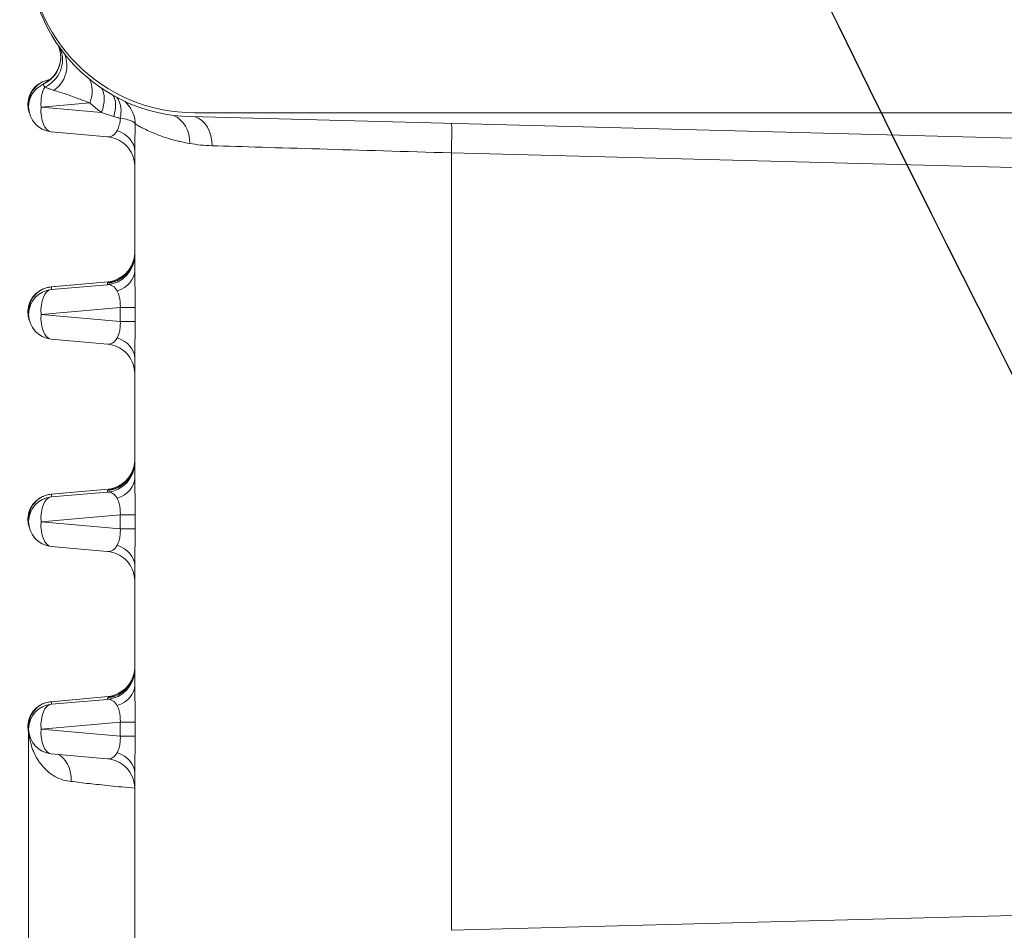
# Model space of a CAD drawing. Extents: x 0 to 796, y 0 to 496.
# Tile 98 of 222: x 108.79 to 109.9, y 408.81 to 409.83. Entities that reach past the tile are written whole.
import ezdxf

# ---------------------------------------------------------------- set-up
doc = ezdxf.new("R2010")
doc.units = 0
doc.header["$LTSCALE"] = 12
doc.header["$MEASUREMENT"] = 0
doc.layers.get('0').update_dxf_attribs({"linetype": 'CONTINUOUS'})
doc.layers.add('D', color=2, linetype='CONTINUOUS')
doc.layers.add('X', color=1, linetype='CONTINUOUS')
doc.styles.get("Standard").update_dxf_attribs({"font": 'SIMPLEX.SHX', "width": 0.875})
doc.dimstyles.get("Standard").update_dxf_attribs({"dimscale": 28, "dimtxt": 0.125, "dimasz": 0.125, "dimexe": 0.04375, "dimexo": 0.0625, "dimgap": 0.04375, "dimtad": 0, "dimtih": 1, "dimtoh": 1, "dimdec": 4, "dimzin": 12, "dimdsep": 46, "dimlunit": 5, "dimtxsty": 'Standard', "dimcen": 0, "dimclrd": 256, "dimclre": 256, "dimclrt": 256, "dimadec": 1, "dimazin": 3, "dimtfac": 0.875, "dimtdec": 4, "dimtofl": 0, "dimtmove": 0, "dimatfit": 2, "dimfxl": 1, "dimtolj": 1, "dimtzin": 12, "dimlwd": 13, "dimlwe": 13, "dimarcsym": 0})

# ---------------------------------------------------------------- blocks, each defined once
blk = doc.blocks.new('*D117')
at = {"layer": 'D', "lineweight": 13, "transparency": 16777216}
for p, q in [((180.9348, 421.44), (180.9348, 343.4783)), ((67.578, 410.8197), (67.578, 343.4783)), ((71.078, 344.7033), (115.7033, 344.7033)), ((177.4348, 344.7033), (132.8095, 344.7033))]:
    blk.add_line(p, q, dxfattribs=at)
at = {"layer": 'D', "transparency": 16777216}
for points in [[(71.078, 345.2866), (71.078, 344.1199), (67.578, 344.7033)], [(177.4348, 345.2866), (177.4348, 344.1199), (180.9348, 344.7033)]]:
    blk.add_solid(points, dxfattribs=at)
at = {"layer": 'D', "transparency": 16777216, "insert": (124.2564, 344.7033), "char_height": 3.5, "attachment_point": 5}
blk.add_mtext('\\A1;113{\\H0.875x;\\S1/2;}{}{\\C2;%%p1}', dxfattribs=at)
blk = doc.blocks.new('*D118')
at = {"layer": 'D', "lineweight": 13, "transparency": 16777216}
for p, q in [((102.5023, 421.927), (102.5023, 356.4648)), ((174.5469, 421.927), (174.5469, 356.4648)), ((106.0023, 357.6898), (134.8205, 357.6898)), ((171.0469, 357.6898), (142.2288, 357.6898))]:
    blk.add_line(p, q, dxfattribs=at)
at = {"layer": 'D', "transparency": 16777216}
for points in [[(106.0023, 358.2731), (106.0023, 357.1065), (102.5023, 357.6898)], [(171.0469, 358.2731), (171.0469, 357.1065), (174.5469, 357.6898)]]:
    blk.add_solid(points, dxfattribs=at)
at = {"layer": 'D', "transparency": 16777216, "insert": (138.5246, 357.6898), "char_height": 3.5, "attachment_point": 5}
blk.add_mtext('\\A1;72', dxfattribs=at)
blk = doc.blocks.new('GASTRAIN TOP')
at = {"layer": 'X', "lineweight": 0}
for p, q in [((-58.8286, 367.8022), (-58.8286, 367.8029)), ((-58.8451, 367.7796), (-58.8451, 367.7767)), ((-58.8311, 367.7766), (-58.7762, 367.7814)), ((-58.763, 367.7706), (-58.8311, 367.7766)), ((-56.9766, 367.7217), (-58.6632, 367.7658)), ((-55.5536, 367.7702), (-58.6583, 367.7702)), ((-58.8196, 367.7488), (-58.7562, 367.7432)), ((-58.7255, 367.727), (-58.7255, 367.5924)), ((-58.3689, 367.725), (-56.9733, 367.6884)), ((-58.3689, 367.725), (-58.3689, 366.8493)), ((-58.8196, 367.574), (-58.7555, 367.5796)), ((-58.8195, 367.574), (-58.7555, 367.5797)), ((-58.7562, 367.5765), (-58.8195, 367.571)), ((-58.7562, 367.5765), (-58.7562, 367.5784)), ((-58.8195, 367.574), (-58.8195, 367.571)), ((-58.8451, 367.546), (-58.8451, 367.5431)), ((-58.8311, 367.5431), (-58.7419, 367.5508)), ((-58.7419, 367.5352), (-58.8311, 367.5431)), ((-58.7419, 367.5508), (-58.7419, 367.5352)), ((-58.7251, 367.5507), (-58.7251, 367.5351)), ((-58.8196, 367.5152), (-58.7562, 367.5096)), ((-58.7255, 367.4935), (-58.7255, 367.3589)), ((-58.8196, 367.3404), (-58.7555, 367.3461)), ((-58.8195, 367.3404), (-58.7555, 367.3461)), ((-58.7562, 367.3429), (-58.8195, 367.3375)), ((-58.7562, 367.3429), (-58.7562, 367.3448)), ((-58.8195, 367.3404), (-58.8195, 367.3375)), ((-58.8451, 367.3125), (-58.8451, 367.3096)), ((-58.8311, 367.3095), (-58.7419, 367.3172)), ((-58.7419, 367.3016), (-58.8311, 367.3095)), ((-58.7419, 367.3172), (-58.7419, 367.3016)), ((-58.7251, 367.3171), (-58.7251, 367.3015)), ((-58.8196, 367.2816), (-58.7562, 367.276)), ((-58.7255, 367.2599), (-58.7255, 367.1253)), ((-58.8196, 367.1068), (-58.7555, 367.1125)), ((-58.8195, 367.1068), (-58.7555, 367.1125)), ((-58.7562, 367.1094), (-58.7562, 367.1112)), ((-58.7562, 367.1094), (-58.8195, 367.1039)), ((-58.8195, 367.1039), (-58.8195, 367.1068)), ((-58.8451, 367.0789), (-58.8451, 367.076)), ((-58.8311, 367.0759), (-58.7419, 367.0836)), ((-58.7419, 367.0836), (-58.7419, 367.068)), ((-58.7251, 367.0836), (-58.7251, 367.068)), ((-58.8451, 366.7664), (-58.8451, 367.076)), ((-58.7419, 367.068), (-58.8311, 367.0759)), ((-58.8196, 367.0481), (-58.7562, 367.0425)), ((-58.7255, 367.0263), (-58.7255, 366.8397)), ((-57.1536, 366.881), (-58.3689, 366.8493))]:
    blk.add_line(p, q, dxfattribs=at)
for centre in [(-58.8171, 367.7767), (-58.8171, 367.5431), (-58.8171, 367.3096), (-58.8171, 367.076)]:
    blk.add_arc(centre, 0.028, 180, 264.9313, dxfattribs=at)
at = {"layer": 'X', "lineweight": 0, "extrusion": (-2.34588e-16, 3.6396e-27, -1)}
blk.add_ellipse((-58.6583, 367.957), major_axis=(-0.1869, 0), ratio=0.999998, start_param=-1.570796, end_param=0, dxfattribs=at)
at = {"layer": 'X', "lineweight": 0, "extrusion": (-2.34587e-16, 4.84099e-20, -1)}
blk.add_ellipse((-58.6583, 367.9526), major_axis=(-0.1869, 0), ratio=0.999998, start_param=-1.544616, end_param=0.000037, dxfattribs=at)
at = {"layer": 'X', "lineweight": 0, "extrusion": (-2.3467e-16, 1.80467e-19, -1)}
blk.add_ellipse((-58.8425, 367.8329), major_axis=(0.0336, 0), ratio=0.999998, start_param=-0.377346, end_param=1.146437, dxfattribs=at)
at = {"layer": 'X', "lineweight": 0, "extrusion": (-2.34576e-16, -7.40984e-20, -1)}
blk.add_ellipse((-58.8405, 367.8299), major_axis=(0.0336, 0), ratio=0.999998, start_param=-0.393609, end_param=1.156479, dxfattribs=at)
at = {"layer": 'X', "lineweight": 0, "extrusion": (-2.34588e-16, -3.88613e-23, -1)}
blk.add_ellipse((-58.8171, 367.7767), major_axis=(-0.028, 0), ratio=0.999998, start_param=0, end_param=1.146448, dxfattribs=at)
at = {"layer": 'X', "lineweight": 0}
for centre, major_axis, ratio, start_param, end_param in [((-58.8171, 367.7767), (0.0024, -0.0279), 0.498728, -2.542042, -1.611984), ((-58.7683, 367.7628), (0.015, 0.0301), 0.493101, -1.22713, -0.280264), ((-58.8171, 367.7767), (-0.0025, -0.0279), 0.498412, -1.524801, 0), ((-58.7592, 367.727), (0.0336, 0), 0.7512, 0.000138, 1.149938), ((-58.3593, 367.7255), (0.3662, -0.0105), 0.002091, -2.437412, -1.596917), ((-58.7592, 367.6119), (0.0336, 0), 0.999998, -1.48353, 0), ((-58.7592, 367.6131), (0.0336, 0), 0.999998, -1.105254, -0.279152), ((-58.7592, 367.5924), (0.0336, 0), 0.748431, -1.149936, 0.000004), ((-58.8171, 367.5431), (-0.0024, 0.0279), 0.498728, 0.002405, 1.529609), ((-58.8171, 367.5431), (-0.0025, -0.0279), 0.498412, -1.524801, 0), ((-58.7592, 367.4935), (0.0336, 0), 0.751199, 0.000157, 1.149938), ((-58.7592, 367.3783), (0.0336, 0), 0.999998, -1.48353, 0), ((-58.7592, 367.3795), (0.0336, 0), 0.999998, -1.105254, -0.279152), ((-58.7592, 367.3589), (0.0336, 0), 0.748431, -1.149936, 0.000004), ((-58.8171, 367.3096), (-0.0024, 0.0279), 0.498728, 0.002405, 1.529609), ((-58.8171, 367.3096), (-0.0025, -0.0279), 0.498412, -1.524801, 0), ((-58.7592, 367.2599), (0.0336, 0), 0.751199, 0.000157, 1.149938), ((-58.7592, 367.1447), (0.0336, 0), 0.999998, -1.48353, 0), ((-58.7592, 367.146), (0.0336, 0), 0.999998, -1.105254, -0.279152), ((-58.7592, 367.1253), (0.0336, 0), 0.748431, -1.149936, 0.000004), ((-58.8171, 367.076), (-0.0024, 0.0279), 0.498728, 0.002405, 1.529609), ((-58.7587, 367.0836), (0.0336, 0), 0.002092, 0.049283, 1.047198), ((-58.8171, 367.076), (-0.0025, -0.0279), 0.498412, -1.524801, 0), ((-58.7587, 367.068), (0.0336, 0), 0.002092, 0.049283, 1.047198), ((-58.7592, 367.0263), (0.0336, 0), 0.751199, 0.000157, 1.149938)]:
    blk.add_ellipse(centre, major_axis=major_axis, ratio=ratio, start_param=start_param, end_param=end_param, dxfattribs=at)
at = {"layer": 'X', "lineweight": 0, "extrusion": (-2.52084e-16, 3.58659e-18, -1)}
blk.add_ellipse((-58.8013, 367.7862), major_axis=(0.019, 0.0277), ratio=0.733567, start_param=0.314271, end_param=1.261303, dxfattribs=at)
at = {"layer": 'X', "lineweight": 0, "extrusion": (-2.66658e-16, 1.97e-17, -1)}
blk.add_ellipse((-58.7842, 367.773), major_axis=(0.0171, 0.029), ratio=0.597381, start_param=0.290194, end_param=1.307856, dxfattribs=at)
at = {"layer": 'X', "lineweight": 0, "extrusion": (-2.6549e-16, -3.01182e-18, -1)}
blk.add_ellipse((-58.6913, 367.7355), major_axis=(0.001, 0.0336), ratio=0.829561, start_param=0.309804, end_param=1.545313, dxfattribs=at)
at = {"layer": 'X', "lineweight": 0, "extrusion": (-2.79321e-16, -7.48781e-19, -1)}
blk.add_ellipse((-58.664, 367.7329), major_axis=(0.001, 0.0336), ratio=0.761061, start_param=0.203819, end_param=1.547606, dxfattribs=at)
at = {"layer": 'X', "lineweight": 0, "extrusion": (0, 0, -1)}
blk.add_ellipse((-58.3698, 367.7249), major_axis=(0.0009, 0.0336), ratio=0.026113, start_param=0.157171, end_param=1.568017, dxfattribs=at)
at = {"layer": 'X', "lineweight": 0, "extrusion": (-4.0915e-16, -8.30042e-21, -1)}
blk.add_ellipse((-58.7592, 367.7716), major_axis=(0.0057, -0.0283), ratio=0.565584, start_param=-0.603124, end_param=0.165261, dxfattribs=at)
at = {"layer": 'X', "lineweight": 0, "extrusion": (-2.34587e-16, -3.10483e-20, -1)}
for centre in [(-58.7592, 367.61), (-58.7592, 367.1429)]:
    blk.add_ellipse(centre, major_axis=(0.0336, 0), ratio=0.999998, start_param=0.018763, end_param=1.48353, dxfattribs=at)
at = {"layer": 'X', "lineweight": 0, "extrusion": (-4.08964e-16, -4.19954e-20, -1)}
blk.add_ellipse((-58.7592, 367.5481), major_axis=(-0.0056, -0.0283), ratio=0.567384, start_param=-3.30092, end_param=-2.530383, dxfattribs=at)
at = {"layer": 'X', "lineweight": 0, "extrusion": (-2.34588e-16, -3.41748e-24, -1)}
blk.add_ellipse((-58.8171, 367.5431), major_axis=(-0.028, 0), ratio=0.999998, start_param=0, end_param=1.48353, dxfattribs=at)
at = {"layer": 'X', "lineweight": 0, "extrusion": (-2.30244e-16, 6.606e-15, -1)}
for centre in [(-58.7587, 367.5507), (-58.7587, 367.5351), (-58.7587, 367.3171), (-58.7587, 367.3015)]:
    blk.add_ellipse(centre, major_axis=(0.0336, 0), ratio=0.002092, start_param=-1.047198, end_param=-0.049283, dxfattribs=at)
at = {"layer": 'X', "lineweight": 0, "extrusion": (-4.0915e-16, -8.30051e-21, -1)}
blk.add_ellipse((-58.7592, 367.538), major_axis=(0.0057, -0.0283), ratio=0.565584, start_param=-0.603124, end_param=0.165261, dxfattribs=at)
at = {"layer": 'X', "lineweight": 0, "extrusion": (-2.34587e-16, -3.10482e-20, -1)}
blk.add_ellipse((-58.7592, 367.3764), major_axis=(0.0336, 0), ratio=0.999998, start_param=0.018763, end_param=1.48353, dxfattribs=at)
at = {"layer": 'X', "lineweight": 0, "extrusion": (-4.08964e-16, -4.19956e-20, -1)}
blk.add_ellipse((-58.7592, 367.3145), major_axis=(-0.0056, -0.0283), ratio=0.567384, start_param=-3.30092, end_param=-2.530383, dxfattribs=at)
at = {"layer": 'X', "lineweight": 0, "extrusion": (-2.34588e-16, -3.60763e-24, -1)}
blk.add_ellipse((-58.8171, 367.3096), major_axis=(-0.028, 0), ratio=0.999998, start_param=0, end_param=1.48353, dxfattribs=at)
at = {"layer": 'X', "lineweight": 0, "extrusion": (-4.0915e-16, -8.30059e-21, -1)}
blk.add_ellipse((-58.7592, 367.3044), major_axis=(0.0057, -0.0283), ratio=0.565584, start_param=-0.603124, end_param=0.165261, dxfattribs=at)
at = {"layer": 'X', "lineweight": 0, "extrusion": (-2.34588e-16, -4.15879e-23, -1)}
blk.add_ellipse((-58.8171, 367.076), major_axis=(-0.028, 0), ratio=0.999998, start_param=0, end_param=1.48353, dxfattribs=at)
at = {"layer": 'X', "lineweight": 0, "extrusion": (-4.08964e-16, -4.19955e-20, -1)}
blk.add_ellipse((-58.7592, 367.081), major_axis=(-0.0056, -0.0283), ratio=0.567384, start_param=-3.30092, end_param=-2.530383, dxfattribs=at)
at = {"layer": 'X', "lineweight": 0, "extrusion": (-4.0915e-16, -8.30148e-21, -1)}
blk.add_ellipse((-58.7592, 367.0708), major_axis=(0.0057, -0.0283), ratio=0.565584, start_param=-0.603124, end_param=0.165261, dxfattribs=at)
at = {"layer": 'X', "lineweight": 0}
for points, knots in [([(-58.8286, 367.8029), (-58.8201, 367.8068), (-58.8129, 367.8148), (-58.8102, 367.8242), (-58.8093, 367.8271), (-58.8089, 367.8302), (-58.8089, 367.8332)], [0, 0, 0, 0, 0.5001167, 0.5001167, 0.5001167, 0.6561197, 0.6561197, 0.6561197, 0.6561197]), ([(-58.805, 367.837), (-58.8024, 367.8311), (-58.8014, 367.8243), (-58.8024, 367.8179), (-58.8038, 367.8088), (-58.8093, 367.8003), (-58.8166, 367.7953)], [0.1317196, 0.1317196, 0.1317196, 0.1317196, 0.4920503, 0.4920503, 0.4920503, 1, 1, 1, 1]), ([(-58.8444, 367.7703), (-58.8448, 367.7716), (-58.8452, 367.7729), (-58.846, 367.777), (-58.8461, 367.78), (-58.8454, 367.7857), (-58.8446, 367.7885), (-58.8421, 367.7938), (-58.8404, 367.7963), (-58.8364, 367.8006), (-58.834, 367.8025), (-58.8287, 367.8054), (-58.8257, 367.8065), (-58.8223, 367.8072), (-58.8219, 367.8072), (-58.8215, 367.8073)], [0.03239852, 0.03239852, 0.03239852, 0.03239852, 0.03637109, 0.03637109, 0.04507144, 0.04507144, 0.05372005, 0.05372005, 0.06248057, 0.06248057, 0.07147377, 0.07147377, 0.08073889, 0.08073889, 0.08196524, 0.08196524, 0.08196524, 0.08196524]), ([(-58.8215, 367.8073), (-58.8247, 367.8068), (-58.8314, 367.8044), (-58.8392, 367.7978), (-58.8441, 367.789), (-58.8451, 367.7828), (-58.8451, 367.7798), (-58.8451, 367.7796)], [0.0151634, 0.0151634, 0.0151634, 0.0151634, 0.0909091, 0.1818182, 0.2727273, 0.3636364, 0.3697165, 0.3697165, 0.3697165, 0.3697165]), ([(-58.8286, 367.8022), (-58.8286, 367.8022), (-58.8286, 367.8022), (-58.8286, 367.8021), (-58.8285, 367.802), (-58.8285, 367.802), (-58.8285, 367.8019), (-58.8284, 367.8017), (-58.8282, 367.8014), (-58.828, 367.8011), (-58.828, 367.801), (-58.8279, 367.8009), (-58.8279, 367.8009), (-58.8276, 367.8004), (-58.8273, 367.7998), (-58.8269, 367.7991)], [0, 0, 0, 0, 0.2167861, 0.2167861, 0.2167861, 0.3333317, 0.3333317, 0.3333317, 0.6180801, 0.6180801, 0.6180801, 0.6666634, 0.6666634, 0.6666634, 0.9999951, 0.9999951, 0.9999951, 0.9999951]), ([(-58.8166, 367.7953), (-58.8179, 367.7957), (-58.8191, 367.7962), (-58.8203, 367.7966), (-58.8215, 367.7971), (-58.8227, 367.7975), (-58.8238, 367.7979), (-58.8249, 367.7983), (-58.8259, 367.7987), (-58.8269, 367.7991)], [0, 0, 0, 0, 0.3333333, 0.3333333, 0.3333333, 0.6666667, 0.6666667, 0.6666667, 1, 1, 1, 1]), ([(-58.8166, 367.7953), (-58.8144, 367.7947), (-58.8121, 367.794), (-58.8078, 367.7927), (-58.8057, 367.792), (-58.8017, 367.7907), (-58.7998, 367.79), (-58.7958, 367.7885), (-58.7938, 367.7878), (-58.7898, 367.7863), (-58.7877, 367.7855), (-58.7833, 367.7839), (-58.781, 367.783), (-58.7778, 367.7819), (-58.777, 367.7817), (-58.7762, 367.7814)], [0, 0, 0, 0, 0.1777668, 0.1777668, 0.3367421, 0.3367421, 0.4861583, 0.4861583, 0.6335133, 0.6335133, 0.7839727, 0.7839727, 0.9431933, 0.9431933, 1, 1, 1, 1]), ([(-58.7457, 367.7875), (-58.7451, 367.7867), (-58.7445, 367.7859), (-58.744, 367.7849), (-58.7425, 367.7823), (-58.7416, 367.7791), (-58.7412, 367.7756), (-58.7408, 367.772), (-58.7411, 367.768), (-58.7418, 367.7641)], [0.2173937, 0.2173937, 0.2173937, 0.2173937, 0.3333333, 0.3333333, 0.3333333, 0.6666667, 0.6666667, 0.6666667, 1, 1, 1, 1]), ([(-58.7762, 367.7814), (-58.7744, 367.7797), (-58.7726, 367.7781), (-58.7707, 367.7766), (-58.7688, 367.7749), (-58.7668, 367.7734), (-58.7647, 367.7718), (-58.7642, 367.7714), (-58.7636, 367.771), (-58.763, 367.7706)], [0, 0, 0, 0, 0.42511, 0.42511, 0.42511, 0.875259, 0.875259, 0.875259, 1, 1, 1, 1]), ([(-58.7368, 367.7831), (-58.7304, 367.7771), (-58.7258, 367.7684), (-58.7252, 367.7599), (-58.7252, 367.7591), (-58.7251, 367.7583), (-58.7251, 367.7576)], [0.2198953, 0.2198953, 0.2198953, 0.2198953, 0.9336611, 0.9336611, 0.9336611, 1, 1, 1, 1]), ([(-58.763, 367.7706), (-58.7616, 367.7701), (-58.7602, 367.7696), (-58.7572, 367.7685), (-58.7557, 367.768), (-58.7525, 367.767), (-58.7509, 367.7665), (-58.7492, 367.766)], [0, 0, 0, 0, 0.316503, 0.316503, 0.650128, 0.650128, 1, 1, 1, 1]), ([(-58.7418, 367.7641), (-58.7419, 367.7615), (-58.7423, 367.759), (-58.7429, 367.7568), (-58.7434, 367.7547), (-58.7441, 367.7528), (-58.7448, 367.7513), (-58.745, 367.7509), (-58.7452, 367.7505), (-58.7454, 367.7501)], [0, 0, 0, 0, 0.446284, 0.446284, 0.446284, 0.883944, 0.883944, 0.883944, 1, 1, 1, 1]), ([(-58.7418, 367.7641), (-58.7386, 367.7636), (-58.7357, 367.763), (-58.7332, 367.7623), (-58.7308, 367.7616), (-58.7288, 367.7608), (-58.7275, 367.76), (-58.7261, 367.7592), (-58.7253, 367.7583), (-58.7251, 367.7576)], [0, 0, 0, 0, 0.333333, 0.333333, 0.333333, 0.666667, 0.666667, 0.666667, 1, 1, 1, 1]), ([(-58.7251, 367.7576), (-58.7252, 367.7538), (-58.7252, 367.7502), (-58.7253, 367.7431), (-58.7254, 367.7396), (-58.7255, 367.7331), (-58.7255, 367.73), (-58.7255, 367.727)], [0, 0, 0, 0, 0.333333, 0.333333, 0.666667, 0.666667, 1, 1, 1, 1]), ([(-58.7251, 367.7576), (-58.7248, 367.7573), (-58.7242, 367.757), (-58.7224, 367.756), (-58.7213, 367.7553), (-58.7184, 367.7538), (-58.7167, 367.7529), (-58.7126, 367.7509), (-58.7103, 367.7498), (-58.705, 367.7475), (-58.7021, 367.7462), (-58.6956, 367.7438), (-58.6921, 367.7426), (-58.6846, 367.7402), (-58.6806, 367.7391), (-58.6761, 367.7381), (-58.6759, 367.738), (-58.6717, 367.7371), (-58.6677, 367.7362), (-58.6634, 367.7355)], [0, 0, 0, 0, 0.118598, 0.118598, 0.239286, 0.239286, 0.362872, 0.362872, 0.489882, 0.489882, 0.619206, 0.619206, 0.748613, 0.748613, 0.876149, 0.876149, 0.884166, 0.884166, 1, 1, 1, 1]), ([(-58.7255, 367.7097), (-58.7255, 367.7097), (-58.7255, 367.7097), (-58.7255, 367.7097), (-58.7255, 367.7097), (-58.7255, 367.7098), (-58.7255, 367.7098), (-58.7255, 367.7098), (-58.7255, 367.7098), (-58.7255, 367.7099), (-58.7255, 367.7099), (-58.7255, 367.71), (-58.7255, 367.71), (-58.7255, 367.7104), (-58.7256, 367.7106), (-58.7256, 367.7111), (-58.7256, 367.7114), (-58.7256, 367.7124), (-58.7257, 367.7132), (-58.7261, 367.7162), (-58.7266, 367.7185), (-58.7286, 367.724), (-58.7303, 367.7273), (-58.7347, 367.733), (-58.7374, 367.7355), (-58.7433, 367.7395), (-58.7466, 367.7411), (-58.7521, 367.7426), (-58.7541, 367.743), (-58.7562, 367.7432)], [0.00106512, 0.00106512, 0.00106512, 0.00106512, 0.00190813, 0.00190813, 0.00226603, 0.00226603, 0.00253561, 0.00253561, 0.00263142, 0.00263142, 0.0027276, 0.0027276, 0.00292316, 0.00292316, 0.00370048, 0.00370048, 0.00446362, 0.00446362, 0.00675397, 0.00675397, 0.01365725, 0.01365725, 0.0244822, 0.0244822, 0.03519525, 0.03519525, 0.04591232, 0.04591232, 0.05217086, 0.05217086, 0.05217086, 0.05217086]), ([(-58.7551, 367.5785), (-58.7551, 367.5785), (-58.7551, 367.5785), (-58.7545, 367.5786), (-58.7543, 367.5786), (-58.7539, 367.5787), (-58.7537, 367.5787), (-58.753, 367.5788), (-58.7524, 367.5789), (-58.7513, 367.5792), (-58.7508, 367.5793), (-58.7491, 367.5798), (-58.7479, 367.5802), (-58.7445, 367.5815), (-58.7422, 367.5827), (-58.7373, 367.5861), (-58.7347, 367.5886), (-58.7304, 367.5941), (-58.7286, 367.5974), (-58.7262, 367.6041), (-58.7256, 367.6078), (-58.7255, 367.6114)], [0.15834582, 0.15834582, 0.15834582, 0.15834582, 0.16278542, 0.16278542, 0.16422886, 0.16422886, 0.16511263, 0.16511263, 0.16690429, 0.16690429, 0.16866359, 0.16866359, 0.17226794, 0.17226794, 0.1798088, 0.1798088, 0.19027477, 0.19027477, 0.20098807, 0.20098807, 0.21181357, 0.21181357, 0.21181357, 0.21181357]), ([(-58.7441, 367.5831), (-58.744, 367.5831), (-58.7439, 367.5832), (-58.7438, 367.5832), (-58.7427, 367.5838), (-58.7417, 367.5844), (-58.7407, 367.585), (-58.7401, 367.5854), (-58.7395, 367.5858), (-58.739, 367.5862), (-58.7386, 367.5865), (-58.7382, 367.5869), (-58.7378, 367.5872), (-58.7368, 367.588), (-58.7359, 367.5888), (-58.735, 367.5897), (-58.7349, 367.5899), (-58.7347, 367.59), (-58.7346, 367.5902), (-58.7339, 367.591), (-58.7332, 367.5918), (-58.7326, 367.5926), (-58.732, 367.5933), (-58.7315, 367.5941), (-58.731, 367.5949), (-58.7307, 367.5952), (-58.7305, 367.5955), (-58.7303, 367.5959), (-58.7296, 367.5971), (-58.729, 367.5983), (-58.7284, 367.5996), (-58.7283, 367.5998), (-58.7282, 367.6), (-58.7281, 367.6002), (-58.7277, 367.6013), (-58.7273, 367.6025), (-58.7269, 367.6037), (-58.7267, 367.6045), (-58.7264, 367.6054), (-58.7262, 367.6063), (-58.7261, 367.607), (-58.726, 367.6076), (-58.7259, 367.6082), (-58.7257, 367.6098), (-58.7255, 367.6115), (-58.7255, 367.6132)], [0.0000175, 0.0000175, 0.0000175, 0.0000175, 0.0094009, 0.0094009, 0.0094009, 0.1076514, 0.1076514, 0.1076514, 0.1666667, 0.1666667, 0.1666667, 0.2098816, 0.2098816, 0.2098816, 0.3147742, 0.3147742, 0.3147742, 0.3333333, 0.3333333, 0.3333333, 0.4225317, 0.4225317, 0.4225317, 0.5, 0.5, 0.5, 0.5332993, 0.5332993, 0.5332993, 0.6467313, 0.6467313, 0.6467313, 0.6666667, 0.6666667, 0.6666667, 0.7627282, 0.7627282, 0.7627282, 0.8333333, 0.8333333, 0.8333333, 0.8806035, 0.8806035, 0.8806035, 1, 1, 1, 1]), ([(-58.7255, 367.5924), (-58.7255, 367.5885), (-58.7255, 367.5844), (-58.7254, 367.58), (-58.7253, 367.5755), (-58.7252, 367.5707), (-58.7252, 367.5658), (-58.7251, 367.5609), (-58.7251, 367.5559), (-58.7251, 367.5507)], [0, 0, 0, 0, 0.333333, 0.333333, 0.333333, 0.666667, 0.666667, 0.666667, 1, 1, 1, 1]), ([(-58.8444, 367.5367), (-58.8448, 367.538), (-58.8452, 367.5393), (-58.846, 367.5434), (-58.8461, 367.5464), (-58.8454, 367.5521), (-58.8446, 367.555), (-58.8421, 367.5602), (-58.8404, 367.5627), (-58.8364, 367.567), (-58.834, 367.5689), (-58.8287, 367.5718), (-58.8257, 367.5729), (-58.8217, 367.5737), (-58.8206, 367.5739), (-58.8196, 367.574)], [0.03239851, 0.03239851, 0.03239851, 0.03239851, 0.0363711, 0.0363711, 0.04507144, 0.04507144, 0.05372005, 0.05372005, 0.06248058, 0.06248058, 0.07147377, 0.07147377, 0.08073889, 0.08073889, 0.08388406, 0.08388406, 0.08388406, 0.08388406]), ([(-58.8195, 367.574), (-58.8235, 367.5736), (-58.831, 367.5712), (-58.8392, 367.5642), (-58.8441, 367.5555), (-58.8451, 367.5492), (-58.8451, 367.5462), (-58.8451, 367.546)], [0, 0, 0, 0, 0.0909091, 0.1818182, 0.2727273, 0.3636364, 0.3697148, 0.3697148, 0.3697148, 0.3697148]), ([(-58.7454, 367.5694), (-58.7452, 367.5689), (-58.7449, 367.5684), (-58.7446, 367.5677), (-58.7442, 367.5669), (-58.7438, 367.5659), (-58.7435, 367.5649), (-58.7432, 367.564), (-58.7429, 367.5631), (-58.7427, 367.5621), (-58.7425, 367.5612), (-58.7423, 367.5603), (-58.7422, 367.5593), (-58.742, 367.5585), (-58.7419, 367.5576), (-58.7419, 367.5566), (-58.7418, 367.5557), (-58.7418, 367.5548), (-58.7418, 367.5539), (-58.7417, 367.553), (-58.7418, 367.5521), (-58.7418, 367.5512), (-58.7418, 367.551), (-58.7419, 367.5509), (-58.7419, 367.5508)], [0, 0, 0, 0, 0.1326175, 0.1326175, 0.1326175, 0.3152592, 0.3152592, 0.3152592, 0.4705116, 0.4705116, 0.4705116, 0.6076567, 0.6076567, 0.6076567, 0.7339474, 0.7339474, 0.7339474, 0.8559037, 0.8559037, 0.8559037, 0.9809597, 0.9809597, 0.9809597, 1, 1, 1, 1]), ([(-58.7419, 367.5352), (-58.7419, 367.535), (-58.7418, 367.5349), (-58.7418, 367.5348), (-58.7418, 367.5336), (-58.7417, 367.5324), (-58.7418, 367.5313), (-58.7418, 367.5301), (-58.7419, 367.529), (-58.742, 367.528), (-58.7421, 367.5269), (-58.7423, 367.5259), (-58.7425, 367.5249), (-58.7427, 367.5239), (-58.7429, 367.5229), (-58.7432, 367.5221), (-58.7435, 367.5211), (-58.7438, 367.5203), (-58.7441, 367.5195), (-58.7444, 367.5186), (-58.7448, 367.5178), (-58.7451, 367.5171), (-58.7452, 367.5169), (-58.7453, 367.5167), (-58.7454, 367.5165)], [0, 0, 0, 0, 0.018085, 0.018085, 0.018085, 0.176844, 0.176844, 0.176844, 0.328172, 0.328172, 0.328172, 0.476621, 0.476621, 0.476621, 0.626316, 0.626316, 0.626316, 0.781923, 0.781923, 0.781923, 0.953788, 0.953788, 0.953788, 1, 1, 1, 1]), ([(-58.7251, 367.5351), (-58.7251, 367.5348), (-58.7251, 367.5345), (-58.7251, 367.5316), (-58.7251, 367.5291), (-58.7251, 367.5243), (-58.7252, 367.5222), (-58.7252, 367.5197), (-58.7252, 367.5195), (-58.7252, 367.5169), (-58.7253, 367.5146), (-58.7253, 367.5102), (-58.7254, 367.5081), (-58.7254, 367.504), (-58.7255, 367.5021), (-58.7255, 367.4983), (-58.7255, 367.4965), (-58.7255, 367.4943), (-58.7255, 367.4939), (-58.7255, 367.4935)], [0, 0, 0, 0, 0.018494, 0.018494, 0.186373, 0.186373, 0.333333, 0.333333, 0.350286, 0.350286, 0.508303, 0.508303, 0.661941, 0.661941, 0.81265, 0.81265, 0.963038, 0.963038, 1, 1, 1, 1]), ([(-58.7255, 367.4761), (-58.7255, 367.4761), (-58.7255, 367.4761), (-58.7255, 367.4762), (-58.7255, 367.4762), (-58.7255, 367.4762), (-58.7255, 367.4762), (-58.7255, 367.4763), (-58.7255, 367.4763), (-58.7255, 367.4763), (-58.7255, 367.4763), (-58.7255, 367.4764), (-58.7255, 367.4765), (-58.7255, 367.4768), (-58.7256, 367.477), (-58.7256, 367.4776), (-58.7256, 367.4778), (-58.7256, 367.4788), (-58.7257, 367.4796), (-58.7261, 367.4826), (-58.7266, 367.4849), (-58.7286, 367.4905), (-58.7303, 367.4937), (-58.7347, 367.4994), (-58.7374, 367.5019), (-58.7433, 367.5059), (-58.7466, 367.5075), (-58.7521, 367.509), (-58.7541, 367.5094), (-58.7562, 367.5096)], [0.00106512, 0.00106512, 0.00106512, 0.00106512, 0.00190813, 0.00190813, 0.00226603, 0.00226603, 0.00253561, 0.00253561, 0.00263142, 0.00263142, 0.0027276, 0.0027276, 0.00292316, 0.00292316, 0.00370049, 0.00370049, 0.00446362, 0.00446362, 0.00675397, 0.00675397, 0.01365725, 0.01365725, 0.0244822, 0.0244822, 0.03519526, 0.03519526, 0.04591233, 0.04591233, 0.05217086, 0.05217086, 0.05217086, 0.05217086]), ([(-58.7551, 367.3449), (-58.7551, 367.3449), (-58.7551, 367.3449), (-58.7545, 367.345), (-58.7543, 367.345), (-58.7539, 367.3451), (-58.7537, 367.3451), (-58.753, 367.3452), (-58.7524, 367.3453), (-58.7513, 367.3456), (-58.7508, 367.3457), (-58.7491, 367.3462), (-58.7479, 367.3466), (-58.7445, 367.3479), (-58.7422, 367.3491), (-58.7373, 367.3525), (-58.7347, 367.355), (-58.7304, 367.3606), (-58.7286, 367.3638), (-58.7262, 367.3706), (-58.7256, 367.3742), (-58.7255, 367.3778)], [0.15834582, 0.15834582, 0.15834582, 0.15834582, 0.16278542, 0.16278542, 0.16422886, 0.16422886, 0.16511263, 0.16511263, 0.16690429, 0.16690429, 0.16866359, 0.16866359, 0.17226794, 0.17226794, 0.1798088, 0.1798088, 0.19027477, 0.19027477, 0.20098807, 0.20098807, 0.21181357, 0.21181357, 0.21181357, 0.21181357]), ([(-58.7441, 367.3495), (-58.744, 367.3495), (-58.7439, 367.3496), (-58.7438, 367.3496), (-58.7427, 367.3502), (-58.7417, 367.3508), (-58.7407, 367.3514), (-58.7401, 367.3518), (-58.7395, 367.3522), (-58.739, 367.3527), (-58.7386, 367.353), (-58.7382, 367.3533), (-58.7378, 367.3536), (-58.7368, 367.3544), (-58.7359, 367.3553), (-58.735, 367.3561), (-58.7349, 367.3563), (-58.7347, 367.3565), (-58.7346, 367.3566), (-58.7339, 367.3574), (-58.7332, 367.3582), (-58.7326, 367.359), (-58.732, 367.3598), (-58.7315, 367.3605), (-58.731, 367.3613), (-58.7307, 367.3616), (-58.7305, 367.362), (-58.7303, 367.3623), (-58.7296, 367.3635), (-58.729, 367.3647), (-58.7284, 367.366), (-58.7283, 367.3662), (-58.7282, 367.3664), (-58.7281, 367.3667), (-58.7277, 367.3678), (-58.7273, 367.3689), (-58.7269, 367.3701), (-58.7267, 367.371), (-58.7264, 367.3719), (-58.7262, 367.3728), (-58.7261, 367.3734), (-58.726, 367.374), (-58.7259, 367.3747), (-58.7257, 367.3763), (-58.7255, 367.3779), (-58.7255, 367.3797)], [0.0000175, 0.0000175, 0.0000175, 0.0000175, 0.0094009, 0.0094009, 0.0094009, 0.1076514, 0.1076514, 0.1076514, 0.1666667, 0.1666667, 0.1666667, 0.2098816, 0.2098816, 0.2098816, 0.3147742, 0.3147742, 0.3147742, 0.3333333, 0.3333333, 0.3333333, 0.4225317, 0.4225317, 0.4225317, 0.5, 0.5, 0.5, 0.5332993, 0.5332993, 0.5332993, 0.6467313, 0.6467313, 0.6467313, 0.6666667, 0.6666667, 0.6666667, 0.7627282, 0.7627282, 0.7627282, 0.8333333, 0.8333333, 0.8333333, 0.8806035, 0.8806035, 0.8806035, 1, 1, 1, 1]), ([(-58.7255, 367.3589), (-58.7255, 367.355), (-58.7255, 367.3509), (-58.7254, 367.3464), (-58.7253, 367.3419), (-58.7252, 367.3371), (-58.7252, 367.3322), (-58.7251, 367.3273), (-58.7251, 367.3223), (-58.7251, 367.3171)], [0, 0, 0, 0, 0.333333, 0.333333, 0.333333, 0.666667, 0.666667, 0.666667, 1, 1, 1, 1]), ([(-58.8444, 367.3032), (-58.8448, 367.3044), (-58.8452, 367.3057), (-58.846, 367.3099), (-58.8461, 367.3128), (-58.8454, 367.3186), (-58.8446, 367.3214), (-58.8421, 367.3267), (-58.8404, 367.3291), (-58.8364, 367.3334), (-58.834, 367.3353), (-58.8287, 367.3383), (-58.8257, 367.3394), (-58.8217, 367.3402), (-58.8206, 367.3403), (-58.8196, 367.3404)], [0.03239851, 0.03239851, 0.03239851, 0.03239851, 0.0363711, 0.0363711, 0.04507144, 0.04507144, 0.05372005, 0.05372005, 0.06248058, 0.06248058, 0.07147377, 0.07147377, 0.08073889, 0.08073889, 0.08388406, 0.08388406, 0.08388406, 0.08388406]), ([(-58.8195, 367.3404), (-58.8235, 367.3401), (-58.831, 367.3377), (-58.8392, 367.3307), (-58.8441, 367.3219), (-58.8451, 367.3157), (-58.8451, 367.3127), (-58.8451, 367.3125)], [0, 0, 0, 0, 0.0909091, 0.1818182, 0.2727273, 0.3636364, 0.3697148, 0.3697148, 0.3697148, 0.3697148]), ([(-58.7454, 367.3359), (-58.7452, 367.3354), (-58.7449, 367.3348), (-58.7446, 367.3342), (-58.7442, 367.3333), (-58.7438, 367.3324), (-58.7435, 367.3313), (-58.7432, 367.3305), (-58.7429, 367.3295), (-58.7427, 367.3285), (-58.7425, 367.3276), (-58.7423, 367.3267), (-58.7422, 367.3258), (-58.742, 367.3249), (-58.7419, 367.324), (-58.7419, 367.3231), (-58.7418, 367.3222), (-58.7418, 367.3213), (-58.7418, 367.3204), (-58.7417, 367.3195), (-58.7418, 367.3185), (-58.7418, 367.3176), (-58.7418, 367.3175), (-58.7419, 367.3173), (-58.7419, 367.3172)], [0, 0, 0, 0, 0.1326175, 0.1326175, 0.1326175, 0.3152592, 0.3152592, 0.3152592, 0.4705116, 0.4705116, 0.4705116, 0.6076567, 0.6076567, 0.6076567, 0.7339474, 0.7339474, 0.7339474, 0.8559037, 0.8559037, 0.8559037, 0.9809597, 0.9809597, 0.9809597, 1, 1, 1, 1]), ([(-58.7419, 367.3016), (-58.7419, 367.3015), (-58.7418, 367.3013), (-58.7418, 367.3012), (-58.7418, 367.3), (-58.7417, 367.2989), (-58.7418, 367.2977), (-58.7418, 367.2966), (-58.7419, 367.2955), (-58.742, 367.2944), (-58.7421, 367.2933), (-58.7423, 367.2923), (-58.7425, 367.2913), (-58.7427, 367.2903), (-58.7429, 367.2894), (-58.7432, 367.2885), (-58.7435, 367.2876), (-58.7438, 367.2867), (-58.7441, 367.2859), (-58.7444, 367.285), (-58.7448, 367.2842), (-58.7451, 367.2835), (-58.7452, 367.2833), (-58.7453, 367.2831), (-58.7454, 367.283)], [0, 0, 0, 0, 0.018085, 0.018085, 0.018085, 0.176844, 0.176844, 0.176844, 0.328172, 0.328172, 0.328172, 0.476621, 0.476621, 0.476621, 0.626316, 0.626316, 0.626316, 0.781923, 0.781923, 0.781923, 0.953788, 0.953788, 0.953788, 1, 1, 1, 1]), ([(-58.7251, 367.3015), (-58.7251, 367.3012), (-58.7251, 367.301), (-58.7251, 367.2981), (-58.7251, 367.2955), (-58.7251, 367.2908), (-58.7252, 367.2886), (-58.7252, 367.2862), (-58.7252, 367.2859), (-58.7252, 367.2834), (-58.7253, 367.2811), (-58.7253, 367.2767), (-58.7254, 367.2745), (-58.7254, 367.2705), (-58.7255, 367.2685), (-58.7255, 367.2648), (-58.7255, 367.263), (-58.7255, 367.2608), (-58.7255, 367.2603), (-58.7255, 367.2599)], [0, 0, 0, 0, 0.018494, 0.018494, 0.186373, 0.186373, 0.333333, 0.333333, 0.350286, 0.350286, 0.508303, 0.508303, 0.661941, 0.661941, 0.81265, 0.81265, 0.963038, 0.963038, 1, 1, 1, 1]), ([(-58.7255, 367.2426), (-58.7255, 367.2426), (-58.7255, 367.2426), (-58.7255, 367.2426), (-58.7255, 367.2426), (-58.7255, 367.2426), (-58.7255, 367.2426), (-58.7255, 367.2427), (-58.7255, 367.2427), (-58.7255, 367.2427), (-58.7255, 367.2428), (-58.7255, 367.2428), (-58.7255, 367.2429), (-58.7255, 367.2432), (-58.7256, 367.2435), (-58.7256, 367.244), (-58.7256, 367.2442), (-58.7256, 367.2453), (-58.7257, 367.246), (-58.7261, 367.2491), (-58.7266, 367.2513), (-58.7286, 367.2569), (-58.7303, 367.2602), (-58.7347, 367.2659), (-58.7374, 367.2684), (-58.7433, 367.2724), (-58.7466, 367.2739), (-58.7521, 367.2755), (-58.7541, 367.2758), (-58.7562, 367.276)], [0.00106512, 0.00106512, 0.00106512, 0.00106512, 0.00190813, 0.00190813, 0.00226603, 0.00226603, 0.00253561, 0.00253561, 0.00263142, 0.00263142, 0.0027276, 0.0027276, 0.00292316, 0.00292316, 0.00370049, 0.00370049, 0.00446362, 0.00446362, 0.00675397, 0.00675397, 0.01365725, 0.01365725, 0.0244822, 0.0244822, 0.03519526, 0.03519526, 0.04591233, 0.04591233, 0.05217086, 0.05217086, 0.05217086, 0.05217086]), ([(-58.7551, 367.1113), (-58.7551, 367.1113), (-58.7551, 367.1113), (-58.7545, 367.1114), (-58.7543, 367.1115), (-58.7539, 367.1115), (-58.7537, 367.1116), (-58.753, 367.1117), (-58.7524, 367.1118), (-58.7513, 367.112), (-58.7508, 367.1122), (-58.7491, 367.1126), (-58.7479, 367.113), (-58.7445, 367.1144), (-58.7422, 367.1156), (-58.7373, 367.119), (-58.7347, 367.1214), (-58.7304, 367.127), (-58.7286, 367.1302), (-58.7262, 367.137), (-58.7256, 367.1407), (-58.7255, 367.1443)], [0.15834582, 0.15834582, 0.15834582, 0.15834582, 0.16278542, 0.16278542, 0.16422886, 0.16422886, 0.16511263, 0.16511263, 0.16690429, 0.16690429, 0.16866359, 0.16866359, 0.17226794, 0.17226794, 0.1798088, 0.1798088, 0.19027477, 0.19027477, 0.20098807, 0.20098807, 0.21181357, 0.21181357, 0.21181357, 0.21181357]), ([(-58.7441, 367.1159), (-58.744, 367.116), (-58.7439, 367.116), (-58.7438, 367.1161), (-58.7427, 367.1166), (-58.7417, 367.1172), (-58.7407, 367.1179), (-58.7401, 367.1183), (-58.7395, 367.1187), (-58.739, 367.1191), (-58.7386, 367.1194), (-58.7382, 367.1197), (-58.7378, 367.1201), (-58.7368, 367.1208), (-58.7359, 367.1217), (-58.735, 367.1226), (-58.7349, 367.1227), (-58.7347, 367.1229), (-58.7346, 367.1231), (-58.7339, 367.1238), (-58.7332, 367.1246), (-58.7326, 367.1255), (-58.732, 367.1262), (-58.7315, 367.1269), (-58.731, 367.1277), (-58.7307, 367.1281), (-58.7305, 367.1284), (-58.7303, 367.1287), (-58.7296, 367.1299), (-58.729, 367.1311), (-58.7284, 367.1324), (-58.7283, 367.1327), (-58.7282, 367.1329), (-58.7281, 367.1331), (-58.7277, 367.1342), (-58.7273, 367.1353), (-58.7269, 367.1365), (-58.7267, 367.1374), (-58.7264, 367.1383), (-58.7262, 367.1392), (-58.7261, 367.1398), (-58.726, 367.1405), (-58.7259, 367.1411), (-58.7257, 367.1427), (-58.7255, 367.1444), (-58.7255, 367.1461)], [0.0000175, 0.0000175, 0.0000175, 0.0000175, 0.0094009, 0.0094009, 0.0094009, 0.1076514, 0.1076514, 0.1076514, 0.1666667, 0.1666667, 0.1666667, 0.2098816, 0.2098816, 0.2098816, 0.3147742, 0.3147742, 0.3147742, 0.3333333, 0.3333333, 0.3333333, 0.4225317, 0.4225317, 0.4225317, 0.5, 0.5, 0.5, 0.5332994, 0.5332994, 0.5332994, 0.6467314, 0.6467314, 0.6467314, 0.6666667, 0.6666667, 0.6666667, 0.7627275, 0.7627275, 0.7627275, 0.8333333, 0.8333333, 0.8333333, 0.8806049, 0.8806049, 0.8806049, 1, 1, 1, 1]), ([(-58.7255, 367.1253), (-58.7255, 367.1214), (-58.7255, 367.1173), (-58.7254, 367.1128), (-58.7253, 367.1084), (-58.7252, 367.1036), (-58.7252, 367.0987), (-58.7251, 367.0938), (-58.7251, 367.0888), (-58.7251, 367.0836)], [0, 0, 0, 0, 0.333333, 0.333333, 0.333333, 0.666667, 0.666667, 0.666667, 1, 1, 1, 1]), ([(-58.8451, 367.072), (-58.8452, 367.0725), (-58.8454, 367.073), (-58.846, 367.0763), (-58.8461, 367.0793), (-58.8454, 367.085), (-58.8446, 367.0878), (-58.8421, 367.0931), (-58.8404, 367.0956), (-58.8364, 367.0999), (-58.834, 367.1018), (-58.8287, 367.1047), (-58.8257, 367.1058), (-58.8217, 367.1066), (-58.8206, 367.1067), (-58.8196, 367.1068)], [0.03490962, 0.03490962, 0.03490962, 0.03490962, 0.03637107, 0.03637107, 0.04507142, 0.04507142, 0.05372003, 0.05372003, 0.06248056, 0.06248056, 0.07147375, 0.07147375, 0.08073886, 0.08073886, 0.08388409, 0.08388409, 0.08388409, 0.08388409]), ([(-58.8196, 367.1068), (-58.8235, 367.1065), (-58.831, 367.1041), (-58.8392, 367.0971), (-58.8441, 367.0883), (-58.8451, 367.0821), (-58.8451, 367.0791), (-58.8451, 367.0789)], [0.000275, 0.000275, 0.000275, 0.000275, 0.0909091, 0.1818182, 0.2727273, 0.3636364, 0.3697117, 0.3697117, 0.3697117, 0.3697117]), ([(-58.7454, 367.1023), (-58.7452, 367.1018), (-58.7449, 367.1012), (-58.7446, 367.1006), (-58.7442, 367.0998), (-58.7438, 367.0988), (-58.7435, 367.0978), (-58.7432, 367.0969), (-58.7429, 367.096), (-58.7427, 367.095), (-58.7425, 367.0941), (-58.7423, 367.0932), (-58.7422, 367.0922), (-58.742, 367.0913), (-58.7419, 367.0904), (-58.7419, 367.0895), (-58.7418, 367.0886), (-58.7418, 367.0877), (-58.7418, 367.0868), (-58.7417, 367.0859), (-58.7418, 367.085), (-58.7418, 367.0841), (-58.7418, 367.0839), (-58.7419, 367.0838), (-58.7419, 367.0836)], [0, 0, 0, 0, 0.1326175, 0.1326175, 0.1326175, 0.3152592, 0.3152592, 0.3152592, 0.4705116, 0.4705116, 0.4705116, 0.6076567, 0.6076567, 0.6076567, 0.7339474, 0.7339474, 0.7339474, 0.8559037, 0.8559037, 0.8559037, 0.9809597, 0.9809597, 0.9809597, 1, 1, 1, 1]), ([(-58.7972, 367.017), (-58.8003, 367.0171), (-58.8032, 367.0176), (-58.8093, 367.0195), (-58.8125, 367.0209), (-58.8176, 367.0238), (-58.8196, 367.0251), (-58.8225, 367.0274), (-58.8235, 367.0282), (-58.8273, 367.0317), (-58.83, 367.0346), (-58.8329, 367.0385), (-58.8333, 367.0391), (-58.8356, 367.0426), (-58.8374, 367.0457), (-58.8401, 367.0517), (-58.8411, 367.0544), (-58.8425, 367.059), (-58.843, 367.0608), (-58.8441, 367.0657), (-58.8446, 367.0688), (-58.8449, 367.0722)], [0.0000517, 0.0000517, 0.0000517, 0.0000517, 0.1420915, 0.1420915, 0.2857143, 0.2857143, 0.3773919, 0.3773919, 0.4285714, 0.4285714, 0.5714286, 0.5714286, 0.5965603, 0.5965603, 0.7142857, 0.7142857, 0.8036052, 0.8036052, 0.8571429, 0.8571429, 0.9458988, 0.9458988, 0.9458988, 0.9458988]), ([(-58.7419, 367.068), (-58.7419, 367.0679), (-58.7418, 367.0678), (-58.7418, 367.0676), (-58.7418, 367.0665), (-58.7417, 367.0653), (-58.7418, 367.0641), (-58.7418, 367.063), (-58.7419, 367.0619), (-58.742, 367.0608), (-58.7421, 367.0598), (-58.7423, 367.0587), (-58.7425, 367.0578), (-58.7427, 367.0568), (-58.7429, 367.0558), (-58.7432, 367.0549), (-58.7435, 367.054), (-58.7438, 367.0531), (-58.7441, 367.0523), (-58.7444, 367.0515), (-58.7448, 367.0507), (-58.7451, 367.05), (-58.7452, 367.0498), (-58.7453, 367.0496), (-58.7454, 367.0494)], [0.0000001, 0.0000001, 0.0000001, 0.0000001, 0.018085, 0.018085, 0.018085, 0.1768446, 0.1768446, 0.1768446, 0.3281718, 0.3281718, 0.3281718, 0.4766215, 0.4766215, 0.4766215, 0.6263158, 0.6263158, 0.6263158, 0.7819232, 0.7819232, 0.7819232, 0.9537878, 0.9537878, 0.9537878, 1, 1, 1, 1]), ([(-58.7251, 367.068), (-58.7251, 367.0677), (-58.7251, 367.0674), (-58.7251, 367.0645), (-58.7251, 367.0619), (-58.7251, 367.0572), (-58.7252, 367.055), (-58.7252, 367.0526), (-58.7252, 367.0524), (-58.7252, 367.0498), (-58.7253, 367.0475), (-58.7253, 367.0431), (-58.7254, 367.041), (-58.7254, 367.0369), (-58.7255, 367.035), (-58.7255, 367.0312), (-58.7255, 367.0294), (-58.7255, 367.0272), (-58.7255, 367.0268), (-58.7255, 367.0263)], [0, 0, 0, 0, 0.018494, 0.018494, 0.186373, 0.186373, 0.333333, 0.333333, 0.350286, 0.350286, 0.508303, 0.508303, 0.661941, 0.661941, 0.81265, 0.81265, 0.963038, 0.963038, 1, 1, 1, 1]), ([(-58.811, 367.0473), (-58.806, 367.0439), (-58.8015, 367.0384), (-58.7992, 367.0315), (-58.7976, 367.0268), (-58.797, 367.0217), (-58.7972, 367.017)], [0.2470677, 0.2470677, 0.2470677, 0.2470677, 0.6916334, 0.6916334, 0.6916334, 0.9999995, 0.9999995, 0.9999995, 0.9999995]), ([(-58.7255, 367.009), (-58.7255, 367.009), (-58.7255, 367.009), (-58.7255, 367.009), (-58.7255, 367.009), (-58.7255, 367.0091), (-58.7255, 367.0091), (-58.7255, 367.0091), (-58.7255, 367.0091), (-58.7255, 367.0092), (-58.7255, 367.0092), (-58.7255, 367.0093), (-58.7255, 367.0093), (-58.7255, 367.0096), (-58.7256, 367.0099), (-58.7256, 367.0104), (-58.7256, 367.0107), (-58.7256, 367.0117), (-58.7257, 367.0125), (-58.7261, 367.0155), (-58.7266, 367.0178), (-58.7286, 367.0233), (-58.7303, 367.0266), (-58.7347, 367.0323), (-58.7374, 367.0348), (-58.7433, 367.0388), (-58.7466, 367.0404), (-58.7521, 367.0419), (-58.7541, 367.0423), (-58.7562, 367.0425)], [0.00106512, 0.00106512, 0.00106512, 0.00106512, 0.00190814, 0.00190814, 0.00226603, 0.00226603, 0.00253561, 0.00253561, 0.00263142, 0.00263142, 0.0027276, 0.0027276, 0.00292316, 0.00292316, 0.00370049, 0.00370049, 0.00446362, 0.00446362, 0.00675397, 0.00675397, 0.01365726, 0.01365726, 0.02448221, 0.02448221, 0.03519526, 0.03519526, 0.04591233, 0.04591233, 0.05217086, 0.05217086, 0.05217086, 0.05217086]), ([(-58.7255, 367.0092), (-58.7357, 367.0102), (-58.7452, 367.0112), (-58.7536, 367.0121), (-58.7621, 367.013), (-58.7695, 367.0137), (-58.7767, 367.0145), (-58.784, 367.0153), (-58.7911, 367.0162), (-58.7972, 367.017)], [0.0000026, 0.0000026, 0.0000026, 0.0000026, 0.3333351, 0.3333351, 0.3333351, 0.6666675, 0.6666675, 0.6666675, 1, 1, 1, 1])]:
    blk.add_open_spline(points, degree=3, knots=knots, dxfattribs=at)
for points in [[(-58.8451, 367.7781), (-58.8451, 367.7781), (-58.8451, 367.7781), (-58.8451, 367.7781)], [(-58.7418, 367.7641), (-58.7426, 367.7642), (-58.7443, 367.7646), (-58.7468, 367.7653), (-58.7484, 367.7657), (-58.7492, 367.766)], [(-58.6634, 367.7355), (-58.6557, 367.7342), (-58.6474, 367.7332), (-58.6384, 367.733)], [(-58.7268, 367.6038), (-58.726, 367.6067), (-58.7256, 367.6097), (-58.7255, 367.6126)], [(-58.7562, 367.5784), (-58.7562, 367.5784), (-58.7558, 367.5784), (-58.7549, 367.5785)], [(-58.7555, 367.5797), (-58.7514, 367.58), (-58.7476, 367.5813), (-58.7441, 367.5831)], [(-58.7555, 367.5797), (-58.7542, 367.5797), (-58.7516, 367.5799), (-58.7476, 367.5803)], [(-58.7548, 367.5785), (-58.7547, 367.5785), (-58.7547, 367.5785), (-58.7546, 367.5785)], [(-58.7476, 367.5803), (-58.7476, 367.5803), (-58.7476, 367.5803), (-58.7476, 367.5803)], [(-58.8451, 367.5446), (-58.8451, 367.5446), (-58.8451, 367.5446), (-58.8451, 367.5446)], [(-58.7268, 367.3703), (-58.726, 367.3731), (-58.7256, 367.3761), (-58.7255, 367.3791)], [(-58.7562, 367.3448), (-58.7562, 367.3448), (-58.7558, 367.3449), (-58.7549, 367.3449)], [(-58.7555, 367.3461), (-58.7514, 367.3465), (-58.7476, 367.3477), (-58.7441, 367.3495)], [(-58.7555, 367.3461), (-58.7542, 367.3462), (-58.7516, 367.3464), (-58.7476, 367.3467)], [(-58.7548, 367.345), (-58.7547, 367.345), (-58.7547, 367.345), (-58.7546, 367.345)], [(-58.7476, 367.3467), (-58.7476, 367.3467), (-58.7476, 367.3467), (-58.7476, 367.3467)], [(-58.8451, 367.311), (-58.8451, 367.311), (-58.8451, 367.311), (-58.8451, 367.311)], [(-58.7268, 367.1367), (-58.726, 367.1396), (-58.7256, 367.1425), (-58.7255, 367.1455)], [(-58.7562, 367.1112), (-58.7562, 367.1112), (-58.7558, 367.1113), (-58.7549, 367.1114)], [(-58.7555, 367.1125), (-58.7514, 367.1129), (-58.7476, 367.1142), (-58.7441, 367.1159)], [(-58.7555, 367.1125), (-58.7542, 367.1126), (-58.7516, 367.1128), (-58.7476, 367.1131)], [(-58.7548, 367.1114), (-58.7547, 367.1114), (-58.7547, 367.1114), (-58.7546, 367.1114)], [(-58.7476, 367.1131), (-58.7476, 367.1131), (-58.7476, 367.1131), (-58.7476, 367.1131)], [(-58.8451, 367.0774), (-58.8451, 367.0774), (-58.8451, 367.0774), (-58.8451, 367.0774)], [(-58.8447, 367.0706), (-58.8447, 367.0706), (-58.8447, 367.0706), (-58.8447, 367.0706)], [(-58.843, 367.0609), (-58.843, 367.0609), (-58.843, 367.0609), (-58.843, 367.0609)]]:
    blk.add_open_spline(points, degree=3, dxfattribs=at)

msp = doc.modelspace()

# ---------------------------------------------------------------- linework, layer by layer
for radius, start, end in [(36.54466, 200.733327, 71.451702), (31.5, 200.526856, 209.64948)]:
    msp.add_arc((138.00229, 423.67699), radius, start, end)

# ---------------------------------------------------------------- block references
msp.add_blockref('GASTRAIN TOP', (167.64384, 41.95799))

# ---------------------------------------------------------------- dimensions: what is measured, and where the dimension line sits
at = {"layer": 'D'}
dim = msp.add_linear_dim(base=(102.50229, 357.68981), p1=(174.54694, 423.67699), p2=(102.50229, 423.67699), text='72', dimstyle='Standard', dxfattribs=at)
dim.commit()
dim.dimension.update_dxf_attribs({"geometry": '*D118', "text_midpoint": (138.52462, 357.68981)})
dim = msp.add_linear_dim(base=(180.93479, 344.70327), p1=(67.57797, 412.56969), p2=(180.93479, 423.19001), text='<>{}{\\C2;%%p1}', dimstyle='Standard', override={"dimdec": 1}, dxfattribs=at)
dim.commit()
dim.dimension.update_dxf_attribs({"geometry": '*D117', "text_midpoint": (124.25638, 344.70327)})

doc.saveas('drawing.dxf')
